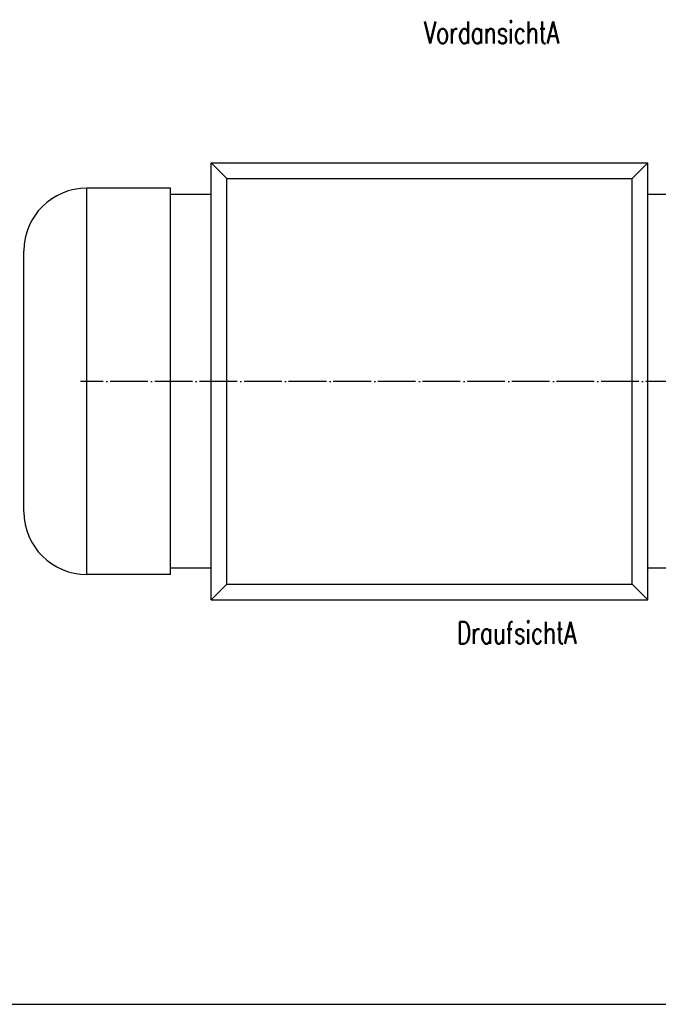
# Model space of a CAD drawing. Header units: inches. Extents: x -280 to 281, y -205 to 205.
# Tile 12 of 39: x -49 to 53, y -205 to -48. Entities that reach past the tile are written whole.
import ezdxf

# ---------------------------------------------------------------- set-up
doc = ezdxf.new("R2010")
doc.units = ezdxf.units.IN
doc.linetypes.add('DOT_CENTER', pattern=[14, 12, -1, 0, -1])
doc.layers.add('1', color=7, linetype='Continuous')
doc.styles.add('CONVERTER_11', font='txt.shx', dxfattribs={"width": 0.72})

# ---------------------------------------------------------------- blocks, each defined once
blk = doc.blocks.new('VordansichtA_von_', base_point=(60.25, 50))
at = {"layer": '1', "color": 3, "insert": (52.25, -96.25), "char_height": 7, "attachment_point": 2, "line_spacing_factor": 1.320528, "style": 'CONVERTER_11'}
blk.add_mtext('VordansichtA', dxfattribs=at)
blk = doc.blocks.new('5222013360_00_G23_G27_BF_B3_B14R_Motor_Bgr_63_EEXDe_1_1__5', base_point=(-96.5, -280.25))
at = {"color": 7, "linetype": 'Continuous'}
for p, q in [((-37, -141.25), (102, -141.25)), ((-37, -280.25), (-37, -141.25)), ((-37, -141.25), (-32, -146.25)), ((102, -141.25), (97, -146.25)), ((102, -280.25), (102, -141.25)), ((-49.91, -149.25), (-76.5, -149.25)), ((-49.91, -151.25), (-49.91, -149.25)), ((-49.91, -270.25), (-49.91, -151.25)), ((-37, -151.25), (-49.91, -151.25)), ((115.5, -151.25), (102, -151.25)), ((-96.5, -252.25), (-96.5, -169.25)), ((-49.91, -272.25), (-76.5, -272.25)), ((-37, -270.25), (-49.91, -270.25)), ((-49.91, -272.25), (-49.91, -270.25)), ((115.5, -270.25), (102, -270.25)), ((-32, -275.25), (-37, -280.25)), ((97, -275.25), (102, -280.25)), ((-37, -280.25), (102, -280.25))]:
    blk.add_line(p, q, dxfattribs=at)
at = {"color": 8, "linetype": 'Continuous'}
for p, q in [((-32, -146.25), (97, -146.25)), ((-32, -275.25), (-32, -146.25)), ((97, -275.25), (97, -146.25)), ((-76.5, -272.25), (-76.5, -149.25)), ((-32, -275.25), (97, -275.25))]:
    blk.add_line(p, q, dxfattribs=at)
at = {"color": 7, "linetype": 'Continuous'}
for centre, start, end in [((-76.5, -169.25), 90, 180), ((-76.5, -252.25), 180, 270)]:
    blk.add_arc(centre, 20, start, end, dxfattribs=at)
at = {"layer": '1', "color": 2, "linetype": 'DOT_CENTER'}
blk.add_line((127.5, -210.75), (-78.5, -210.75), dxfattribs=at)
blk = doc.blocks.new('5222013360_00_G23_G27_BF_B3_B14R_Motor_Bgr_63_EEXDe_1__6', base_point=(-96.5, -280.25))
blk.add_blockref('5222013360_00_G23_G27_BF_B3_B14R_Motor_Bgr_63_EEXDe_1_1__5', (-96.5, -280.25))
blk = doc.blocks.new('DraufsichtA_von_', base_point=(60.25, -210.75))
blk.add_blockref('5222013360_00_G23_G27_BF_B3_B14R_Motor_Bgr_63_EEXDe_1__6', (-96.5, -280.25))
at = {"layer": '1', "color": 3, "insert": (60.25, -287.25), "char_height": 7, "attachment_point": 2, "line_spacing_factor": 1.320528, "style": 'CONVERTER_11'}
blk.add_mtext('DraufsichtA', dxfattribs=at)
blk = doc.blocks.new('_Rahmen_A2', base_point=(0, 0))
at = {"layer": '1', "color": 7, "linetype": 'Continuous'}
blk.add_line((-280, -204.5), (280, -204.5), dxfattribs=at)
blk = doc.blocks.new('1__13', base_point=(99910, 101695.5))
at = {"layer": '1'}
blk.add_blockref('_Rahmen_A2', (0, 0), dxfattribs=at)
blk = doc.blocks.new('1__14', base_point=(99910, 101695.5))
at = {"layer": '1'}
blk.add_blockref('1__13', (99910, 101695.5), dxfattribs=at)

msp = doc.modelspace()

# ---------------------------------------------------------------- block references
at = {"xscale": 0.5, "yscale": 0.5, "zscale": 0.5}
for name, p in [('VordansichtA_von_', (30.13, 25)), ('DraufsichtA_von_', (30.13, -105.37))]:
    msp.add_blockref(name, p, dxfattribs=at)
at = {"layer": '1'}
msp.add_blockref('1__14', (99910, 101695.5), dxfattribs=at)

doc.saveas('drawing.dxf')
